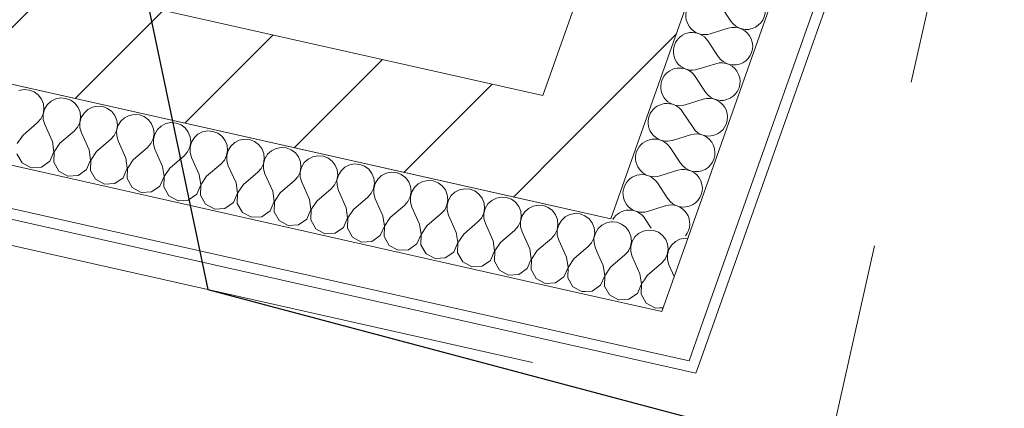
# Model space of a CAD drawing. Header units: millimetres. Extents: x -7213913 to -6930525, y 6129472 to 6355042.
# Tile 203 of 214: x -7184854 to -7182986, y 6172380 to 6173117. Entities that reach past the tile are written whole.
import ezdxf
from ezdxf.enums import TextEntityAlignment as Align

# ---------------------------------------------------------------- set-up
doc = ezdxf.new("R2010")
doc.units = ezdxf.units.MM
doc.header["$MEASUREMENT"] = 0
doc.linetypes.add('Штрихпунктирная', pattern=[670.277762, 352.777767, -176.388884, 0, -141.111112])
for name, color, linetype, lineweight in [('0_Ном._пера__120', 7, 'Continuous', 0), ('АР-Стены_внешние_.АР_Ном._пера__1', 7, 'Continuous', 0), ('АР-Чертеж-Оси_Осевые размеры.АР_Ном._пера__120', 7, 'Continuous', 0), ('АР-Чертеж-Размеры.АР_Ном._пера__1', 7, 'Continuous', 0)]:
    doc.layers.add(name, color=color, linetype=linetype, lineweight=lineweight)
doc.layers.add('АР-Стены_внешние_.АР', color=7, linetype='Continuous')
doc.layers.add('АР-Чертеж-Оси_Осевые размеры.АР', color=7, linetype='Continuous')
doc.styles.add('РЎР“Р•РќР•Р\xa0Р\x98Р\xa0_РЎРўР\x98Р›Р¬_5', font='GOTHIC.TTF')
doc.dimstyles.new('СГЕНЕРИР_СТИЛЬ__7', dxfattribs={"dimtxt": 0.18, "dimasz": 91.2, "dimexe": 0.18, "dimexo": 0.0625, "dimgap": 0, "dimtad": 0, "dimtih": 1, "dimtoh": 1, "dimdec": 4, "dimzin": 0, "dimdsep": 46, "dimcen": 0.09, "dimadec": 0, "dimazin": 0, "dimtfac": 1, "dimtdec": 4, "dimtmove": 0, "dimatfit": 3, "dimldrblk": 'ARROWHEAD_11', "dimfxl": 1, "dimtolj": 1, "dimtzin": 0, "dimarcsym": 0})
pattern_1 = [(45, (-6566190.34, 6562677.8), (-127.279217, 127.279217), [])]

# ---------------------------------------------------------------- blocks, each defined once
blk = doc.blocks.new('Стена_381_10', base_point=(-7183451.7, 6173829.4))
at = {"layer": 'АР-Стены_внешние_.АР', "linetype": 'Continuous', "lineweight": 0, "true_color": 0x000000}
h = blk.add_hatch(dxfattribs=at)
h.set_pattern_fill('БЛОКИ_БЕТОННЫЕ_ЭФФЕКТИВН_28', color=18, style=0, pattern_type=2)
h.set_pattern_definition(pattern_1)
h.paths.add_polyline_path([(-7183665.1, 6172929), (-7183357.5, 6173796), (-7183545.9, 6173862.9), (-7183861.6, 6172973.2)])
h = blk.add_hatch(dxfattribs=at)
h.set_pattern_fill('БЛОКИ_БЕТОННЫЕ_ЭФФЕКТИВН_28', color=18, style=0, pattern_type=2)
h.set_pattern_definition(pattern_1)
h.paths.add_polyline_path([(-7183861.6, 6172973.2), (-7183929, 6172783.3), (-7183732.4, 6172739.2)])
h = blk.add_hatch(dxfattribs=at)
h.set_pattern_fill('БЛОКИ_БЕТОННЫЕ_ЭФФЕКТИВН_28', color=18, style=0, pattern_type=2)
h.set_pattern_definition(pattern_1)
h.paths.add_polyline_path([(-7183861.6, 6172973.2), (-7183732.4, 6172739.2), (-7183665.1, 6172929)])
at = {"layer": 'АР-Стены_внешние_.АР_Ном._пера__1', "color": 7, "linetype": 'Continuous', "lineweight": 15, "flags": 128}
for points in [[(-7183545.9, 6173862.9), (-7183861.6, 6172973.2)], [(-7183357.5, 6173796), (-7183545.9, 6173862.9)], [(-7183732.4, 6172739.2), (-7183357.5, 6173796)], [(-7183732.4, 6172739.2), (-7183929, 6172783.3)]]:
    blk.add_lwpolyline(points, dxfattribs=at)
blk = doc.blocks.new('Стена_383_10', base_point=(-7185998.3, 6173350.6))
at = {"layer": 'АР-Стены_внешние_.АР', "linetype": 'Continuous', "lineweight": 0, "true_color": 0x000000}
h = blk.add_hatch(dxfattribs=at)
h.set_pattern_fill('БЛОКИ_БЕТОННЫЕ_ЭФФЕКТИВН_28', color=18, style=0, pattern_type=2)
h.set_pattern_definition(pattern_1)
h.paths.add_polyline_path([(-7185976.4, 6173448.1), (-7186020.2, 6173253), (-7183929, 6172783.3), (-7183861.6, 6172973.2)])
at = {"layer": 'АР-Стены_внешние_.АР_Ном._пера__1', "color": 7, "linetype": 'Continuous', "lineweight": 15, "flags": 128}
for points in [[(-7185906.8, 6173227.5), (-7183929, 6172783.3)], [(-7183861.6, 6172973.2), (-7184674.6, 6173155.7)]]:
    blk.add_lwpolyline(points, dxfattribs=at)
blk = doc.blocks.new('*X795', base_point=(-6566190.3, 6562677.8))
at = {"layer": 'АР-Стены_внешние_.АР_Ном._пера__1', "color": 7, "linetype": 'Continuous', "lineweight": 0}
for p, q in [((-7183721, 6172732.9), (-7183729.4, 6172733.6)), ((-7183711.8, 6172729.5), (-7183721, 6172732.9)), ((-7183703.9, 6172723.6), (-7183711.8, 6172729.5)), ((-7183697.9, 6172715.8), (-7183703.9, 6172723.6)), ((-7183661.2, 6172718.1), (-7183670.8, 6172716.2)), ((-7183651.3, 6172717.3), (-7183661.2, 6172718.1)), ((-7183642.1, 6172713.8), (-7183651.3, 6172717.3)), ((-7183694.2, 6172706.7), (-7183697.9, 6172715.8)), ((-7183693.2, 6172696.9), (-7183694.2, 6172706.7)), ((-7183686.8, 6172705), (-7183692, 6172696.6)), ((-7183679.6, 6172711.7), (-7183686.8, 6172705)), ((-7183670.8, 6172716.2), (-7183679.6, 6172711.7)), ((-7183634.2, 6172708), (-7183642.1, 6172713.8)), ((-7183628.2, 6172700.2), (-7183634.2, 6172708)), ((-7183624.5, 6172691), (-7183628.2, 6172700.2)), ((-7183601.1, 6172700.6), (-7183609.9, 6172696.1)), ((-7183591.5, 6172702.5), (-7183601.1, 6172700.6)), ((-7183586.4, 6172702), (-7183591.5, 6172702.5)), ((-7183699, 6172678.6), (-7183694.9, 6172687.2)), ((-7183694.9, 6172687.2), (-7183693.2, 6172696.9)), ((-7183692, 6172696.6), (-7183694.6, 6172687.1)), ((-7183694.6, 6172687.1), (-7183694.5, 6172677.3)), ((-7183625.2, 6172671.5), (-7183623.5, 6172681.2)), ((-7183622.3, 6172681), (-7183624.9, 6172671.5)), ((-7183623.5, 6172681.2), (-7183624.5, 6172691)), ((-7183617.1, 6172689.4), (-7183622.3, 6172681)), ((-7183609.9, 6172696.1), (-7183617.1, 6172689.4)), ((-7183694.5, 6172677.3), (-7183691.7, 6172667.8)), ((-7183686.1, 6172655.2), (-7183691.7, 6172667.8)), ((-7183636, 6172655.3), (-7183629.4, 6172662.6)), ((-7183629.4, 6172662.6), (-7183625.2, 6172671.5)), ((-7183624.9, 6172671.5), (-7183624.8, 6172661.6)), ((-7183624.8, 6172661.6), (-7183622.1, 6172652.1)), ((-7183663.2, 6172632.1), (-7183636, 6172655.3)), ((-7183612, 6172629.9), (-7183622.1, 6172652.1)), ((-7183663.2, 6172632.1), (-7183668.7, 6172623.8)), ((-7183639.3, 6172570.6), (-7183633, 6172570.9))]:
    blk.add_line(p, q, dxfattribs=at)
blk = doc.blocks.new('*X797', base_point=(-6566190.3, 6562677.8))
at = {"layer": 'АР-Стены_внешние_.АР_Ном._пера__1', "color": 7, "linetype": 'Continuous', "lineweight": 0}
for p, q in [((-7184845.9, 6172984.2), (-7184855.6, 6172982.3)), ((-7184836.1, 6172983.4), (-7184845.9, 6172984.2)), ((-7184826.9, 6172979.9), (-7184836.1, 6172983.4)), ((-7184819, 6172974.1), (-7184826.9, 6172979.9)), ((-7184812.9, 6172966.3), (-7184819, 6172974.1)), ((-7184809.3, 6172957.1), (-7184812.9, 6172966.3)), ((-7184794.7, 6172962.2), (-7184801.9, 6172955.5)), ((-7184785.9, 6172966.6), (-7184794.7, 6172962.2)), ((-7184776.2, 6172968.5), (-7184785.9, 6172966.6)), ((-7184766.4, 6172967.7), (-7184776.2, 6172968.5)), ((-7184757.2, 6172964.3), (-7184766.4, 6172967.7)), ((-7184749.3, 6172958.4), (-7184757.2, 6172964.3)), ((-7184809.9, 6172937.6), (-7184808.2, 6172947.3)), ((-7184807, 6172947.1), (-7184809.7, 6172937.6)), ((-7184808.2, 6172947.3), (-7184809.3, 6172957.1)), ((-7184801.9, 6172955.5), (-7184807, 6172947.1)), ((-7184743.2, 6172950.6), (-7184749.3, 6172958.4)), ((-7184739.6, 6172941.5), (-7184743.2, 6172950.6)), ((-7184738.6, 6172931.7), (-7184739.6, 6172941.5)), ((-7184725, 6172946.5), (-7184732.2, 6172939.8)), ((-7184716.2, 6172951), (-7184725, 6172946.5)), ((-7184706.6, 6172952.9), (-7184716.2, 6172951)), ((-7184696.7, 6172952.1), (-7184706.6, 6172952.9)), ((-7184687.5, 6172948.6), (-7184696.7, 6172952.1)), ((-7184679.6, 6172942.8), (-7184687.5, 6172948.6)), ((-7184673.6, 6172935), (-7184679.6, 6172942.8)), ((-7184820.8, 6172921.4), (-7184814.2, 6172928.7)), ((-7184814.2, 6172928.7), (-7184809.9, 6172937.6)), ((-7184809.7, 6172937.6), (-7184809.6, 6172927.7)), ((-7184809.6, 6172927.7), (-7184806.8, 6172918.2)), ((-7184740.2, 6172922), (-7184738.6, 6172931.7)), ((-7184737.3, 6172931.4), (-7184740, 6172921.9)), ((-7184732.2, 6172939.8), (-7184737.3, 6172931.4)), ((-7184669.9, 6172925.8), (-7184673.6, 6172935)), ((-7184668.9, 6172916), (-7184669.9, 6172925.8)), ((-7184662.5, 6172924.2), (-7184667.7, 6172915.7)), ((-7184655.3, 6172930.9), (-7184662.5, 6172924.2)), ((-7184646.5, 6172935.3), (-7184655.3, 6172930.9)), ((-7184636.9, 6172937.2), (-7184646.5, 6172935.3)), ((-7184627, 6172936.4), (-7184636.9, 6172937.2)), ((-7184617.8, 6172933), (-7184627, 6172936.4)), ((-7184609.9, 6172927.1), (-7184617.8, 6172933)), ((-7184603.9, 6172919.3), (-7184609.9, 6172927.1)), ((-7184847.9, 6172898.2), (-7184820.8, 6172921.4)), ((-7184792.2, 6172885.7), (-7184806.8, 6172918.2)), ((-7184778.2, 6172882.5), (-7184751.1, 6172905.7)), ((-7184751.1, 6172905.7), (-7184744.5, 6172913.1)), ((-7184744.5, 6172913.1), (-7184740.2, 6172922)), ((-7184740, 6172921.9), (-7184739.9, 6172912)), ((-7184739.9, 6172912), (-7184737.1, 6172902.6)), ((-7184674.8, 6172897.4), (-7184670.6, 6172906.3)), ((-7184670.6, 6172906.3), (-7184668.9, 6172916)), ((-7184667.7, 6172915.7), (-7184670.3, 6172906.2)), ((-7184670.3, 6172906.2), (-7184670.2, 6172896.4)), ((-7184600.2, 6172910.2), (-7184603.9, 6172919.3)), ((-7184599.2, 6172900.4), (-7184600.2, 6172910.2)), ((-7184592.8, 6172908.5), (-7184598, 6172900.1)), ((-7184585.6, 6172915.2), (-7184592.8, 6172908.5)), ((-7184576.8, 6172919.7), (-7184585.6, 6172915.2)), ((-7184567.2, 6172921.6), (-7184576.8, 6172919.7)), ((-7184557.3, 6172920.8), (-7184567.2, 6172921.6)), ((-7184548.1, 6172917.3), (-7184557.3, 6172920.8)), ((-7184540.2, 6172911.5), (-7184548.1, 6172917.3)), ((-7184534.2, 6172903.7), (-7184540.2, 6172911.5)), ((-7184530.5, 6172894.5), (-7184534.2, 6172903.7)), ((-7184507.1, 6172904), (-7184515.9, 6172899.6)), ((-7184497.5, 6172905.9), (-7184507.1, 6172904)), ((-7184487.7, 6172905.1), (-7184497.5, 6172905.9)), ((-7184478.4, 6172901.7), (-7184487.7, 6172905.1)), ((-7184847.9, 6172898.2), (-7184858.8, 6172881.9)), ((-7184789.3, 6172866.4), (-7184792.2, 6172885.7)), ((-7184722.5, 6172870), (-7184737.1, 6172902.6)), ((-7184708.5, 6172866.9), (-7184681.4, 6172890.1)), ((-7184681.4, 6172890.1), (-7184674.8, 6172897.4)), ((-7184670.2, 6172896.4), (-7184667.4, 6172886.9)), ((-7184652.8, 6172854.4), (-7184667.4, 6172886.9)), ((-7184605.1, 6172881.8), (-7184600.9, 6172890.7)), ((-7184600.9, 6172890.7), (-7184599.2, 6172900.4)), ((-7184598, 6172900.1), (-7184600.6, 6172890.6)), ((-7184600.6, 6172890.6), (-7184600.5, 6172880.7)), ((-7184531.2, 6172875), (-7184529.5, 6172884.7)), ((-7184529.5, 6172884.7), (-7184530.5, 6172894.5)), ((-7184523.1, 6172892.9), (-7184528.3, 6172884.4)), ((-7184515.9, 6172899.6), (-7184523.1, 6172892.9)), ((-7184470.5, 6172895.8), (-7184478.4, 6172901.7)), ((-7184464.5, 6172888), (-7184470.5, 6172895.8)), ((-7184460.8, 6172878.9), (-7184464.5, 6172888)), ((-7184437.5, 6172888.4), (-7184446.2, 6172883.9)), ((-7184427.8, 6172890.3), (-7184437.5, 6172888.4)), ((-7184418, 6172889.5), (-7184427.8, 6172890.3)), ((-7184408.7, 6172886), (-7184418, 6172889.5)), ((-7184400.8, 6172880.2), (-7184408.7, 6172886)), ((-7184797.1, 6172848.4), (-7184789.3, 6172866.4)), ((-7184789.1, 6172866.3), (-7184789.7, 6172846.8)), ((-7184778.2, 6172882.5), (-7184789.1, 6172866.3)), ((-7184719.6, 6172850.7), (-7184722.5, 6172870)), ((-7184708.5, 6172866.9), (-7184719.4, 6172850.6)), ((-7184638.9, 6172851.2), (-7184611.7, 6172874.4)), ((-7184611.7, 6172874.4), (-7184605.1, 6172881.8)), ((-7184600.5, 6172880.7), (-7184597.7, 6172871.3)), ((-7184583.1, 6172838.7), (-7184597.7, 6172871.3)), ((-7184542, 6172858.8), (-7184535.5, 6172866.1)), ((-7184535.5, 6172866.1), (-7184531.2, 6172875)), ((-7184528.3, 6172884.4), (-7184530.9, 6172874.9)), ((-7184530.9, 6172874.9), (-7184530.8, 6172865.1)), ((-7184461.5, 6172859.4), (-7184459.8, 6172869.1)), ((-7184458.6, 6172868.8), (-7184461.2, 6172859.3)), ((-7184459.8, 6172869.1), (-7184460.8, 6172878.9)), ((-7184453.5, 6172877.2), (-7184458.6, 6172868.8)), ((-7184446.2, 6172883.9), (-7184453.5, 6172877.2)), ((-7184394.8, 6172872.4), (-7184400.8, 6172880.2)), ((-7184391.1, 6172863.2), (-7184394.8, 6172872.4)), ((-7184376.5, 6172868.3), (-7184383.8, 6172861.6)), ((-7184367.8, 6172872.7), (-7184376.5, 6172868.3)), ((-7184358.1, 6172874.6), (-7184367.8, 6172872.7)), ((-7184348.3, 6172873.8), (-7184358.1, 6172874.6)), ((-7184339, 6172870.4), (-7184348.3, 6172873.8)), ((-7184331.1, 6172864.5), (-7184339, 6172870.4)), ((-7184859.4, 6172862.4), (-7184849.7, 6172845.5)), ((-7184813.1, 6172837.3), (-7184797.1, 6172848.4)), ((-7184727.4, 6172832.8), (-7184719.6, 6172850.7)), ((-7184719.4, 6172850.6), (-7184720, 6172831.1)), ((-7184650, 6172835.1), (-7184652.8, 6172854.4)), ((-7184638.9, 6172851.2), (-7184649.7, 6172835)), ((-7184569.2, 6172835.6), (-7184542, 6172858.8)), ((-7184530.8, 6172865.1), (-7184528.1, 6172855.6)), ((-7184513.4, 6172823.1), (-7184528.1, 6172855.6)), ((-7184472.3, 6172843.1), (-7184465.8, 6172850.5)), ((-7184465.8, 6172850.5), (-7184461.5, 6172859.4)), ((-7184461.2, 6172859.3), (-7184461.1, 6172849.4)), ((-7184461.1, 6172849.4), (-7184458.4, 6172840)), ((-7184391.8, 6172843.7), (-7184390.1, 6172853.4)), ((-7184388.9, 6172853.1), (-7184391.5, 6172843.6)), ((-7184390.1, 6172853.4), (-7184391.1, 6172863.2)), ((-7184383.8, 6172861.6), (-7184388.9, 6172853.1)), ((-7184325.1, 6172856.7), (-7184331.1, 6172864.5)), ((-7184321.4, 6172847.6), (-7184325.1, 6172856.7)), ((-7184320.4, 6172837.8), (-7184321.4, 6172847.6)), ((-7184306.8, 6172852.6), (-7184314.1, 6172845.9)), ((-7184298.1, 6172857.1), (-7184306.8, 6172852.6)), ((-7184288.4, 6172859), (-7184298.1, 6172857.1)), ((-7184278.6, 6172858.2), (-7184288.4, 6172859)), ((-7184269.4, 6172854.7), (-7184278.6, 6172858.2)), ((-7184261.4, 6172848.8), (-7184269.4, 6172854.7)), ((-7184255.4, 6172841.1), (-7184261.4, 6172848.8)), ((-7184849.7, 6172845.5), (-7184832.6, 6172836.2)), ((-7184832.6, 6172836.2), (-7184813.1, 6172837.3)), ((-7184789.7, 6172846.8), (-7184780, 6172829.8)), ((-7184780, 6172829.8), (-7184762.9, 6172820.5)), ((-7184743.4, 6172821.6), (-7184727.4, 6172832.8)), ((-7184720, 6172831.1), (-7184710.3, 6172814.2)), ((-7184657.7, 6172817.1), (-7184650, 6172835.1)), ((-7184649.7, 6172835), (-7184650.3, 6172815.5)), ((-7184580.3, 6172819.4), (-7184583.1, 6172838.7)), ((-7184569.2, 6172835.6), (-7184580, 6172819.3)), ((-7184499.5, 6172819.9), (-7184472.3, 6172843.1)), ((-7184443.7, 6172807.4), (-7184458.4, 6172840)), ((-7184402.6, 6172827.5), (-7184396.1, 6172834.8)), ((-7184396.1, 6172834.8), (-7184391.8, 6172843.7)), ((-7184391.5, 6172843.6), (-7184391.4, 6172833.8)), ((-7184391.4, 6172833.8), (-7184388.7, 6172824.3)), ((-7184322.1, 6172828), (-7184320.4, 6172837.8)), ((-7184319.2, 6172837.5), (-7184321.8, 6172828)), ((-7184314.1, 6172845.9), (-7184319.2, 6172837.5)), ((-7184251.7, 6172831.9), (-7184255.4, 6172841.1)), ((-7184250.7, 6172822.1), (-7184251.7, 6172831.9)), ((-7184244.4, 6172830.3), (-7184249.5, 6172821.8)), ((-7184237.2, 6172837), (-7184244.4, 6172830.3)), ((-7184228.4, 6172841.4), (-7184237.2, 6172837)), ((-7184218.7, 6172843.3), (-7184228.4, 6172841.4)), ((-7184208.9, 6172842.5), (-7184218.7, 6172843.3)), ((-7184199.7, 6172839), (-7184208.9, 6172842.5)), ((-7184191.7, 6172833.2), (-7184199.7, 6172839)), ((-7184185.7, 6172825.4), (-7184191.7, 6172833.2)), ((-7184762.9, 6172820.5), (-7184743.4, 6172821.6)), ((-7184710.3, 6172814.2), (-7184693.2, 6172804.9)), ((-7184673.7, 6172806), (-7184657.7, 6172817.1)), ((-7184650.3, 6172815.5), (-7184640.6, 6172798.5)), ((-7184588, 6172801.5), (-7184580.3, 6172819.4)), ((-7184580, 6172819.3), (-7184580.6, 6172799.8)), ((-7184510.6, 6172803.7), (-7184513.4, 6172823.1)), ((-7184499.5, 6172819.9), (-7184510.3, 6172803.7)), ((-7184429.8, 6172804.3), (-7184402.6, 6172827.5)), ((-7184374, 6172791.8), (-7184388.7, 6172824.3)), ((-7184360.1, 6172788.6), (-7184332.9, 6172811.8)), ((-7184332.9, 6172811.8), (-7184326.4, 6172819.2)), ((-7184326.4, 6172819.2), (-7184322.1, 6172828)), ((-7184321.8, 6172828), (-7184321.7, 6172818.1)), ((-7184321.7, 6172818.1), (-7184319, 6172808.7)), ((-7184256.7, 6172803.5), (-7184252.4, 6172812.4)), ((-7184252.4, 6172812.4), (-7184250.7, 6172822.1)), ((-7184249.5, 6172821.8), (-7184252.1, 6172812.3)), ((-7184252.1, 6172812.3), (-7184252, 6172802.5)), ((-7184182, 6172816.3), (-7184185.7, 6172825.4)), ((-7184181, 6172806.5), (-7184182, 6172816.3)), ((-7184174.7, 6172814.6), (-7184179.8, 6172806.2)), ((-7184167.5, 6172821.3), (-7184174.7, 6172814.6)), ((-7184158.7, 6172825.8), (-7184167.5, 6172821.3)), ((-7184149, 6172827.7), (-7184158.7, 6172825.8)), ((-7184139.2, 6172826.9), (-7184149, 6172827.7)), ((-7184130, 6172823.4), (-7184139.2, 6172826.9)), ((-7184122, 6172817.5), (-7184130, 6172823.4)), ((-7184116, 6172809.7), (-7184122, 6172817.5)), ((-7184089, 6172810.1), (-7184097.8, 6172805.6)), ((-7184079.3, 6172812), (-7184089, 6172810.1)), ((-7184069.5, 6172811.2), (-7184079.3, 6172812)), ((-7184060.3, 6172807.7), (-7184069.5, 6172811.2)), ((-7184693.2, 6172804.9), (-7184673.7, 6172806)), ((-7184640.6, 6172798.5), (-7184623.5, 6172789.2)), ((-7184604, 6172790.3), (-7184588, 6172801.5)), ((-7184580.6, 6172799.8), (-7184571, 6172782.9)), ((-7184518.3, 6172785.8), (-7184510.6, 6172803.7)), ((-7184510.3, 6172803.7), (-7184511, 6172784.2)), ((-7184440.9, 6172788.1), (-7184443.7, 6172807.4)), ((-7184429.8, 6172804.3), (-7184440.6, 6172788)), ((-7184371.2, 6172772.4), (-7184374, 6172791.8)), ((-7184304.3, 6172776.1), (-7184319, 6172808.7)), ((-7184290.4, 6172773), (-7184263.2, 6172796.2)), ((-7184263.2, 6172796.2), (-7184256.7, 6172803.5)), ((-7184252, 6172802.5), (-7184249.3, 6172793)), ((-7184234.6, 6172760.4), (-7184249.3, 6172793)), ((-7184187, 6172787.9), (-7184182.7, 6172796.7)), ((-7184182.7, 6172796.7), (-7184181, 6172806.5)), ((-7184179.8, 6172806.2), (-7184182.4, 6172796.7)), ((-7184182.4, 6172796.7), (-7184182.4, 6172786.8)), ((-7184112.4, 6172800.6), (-7184116, 6172809.7)), ((-7184111.3, 6172790.8), (-7184112.4, 6172800.6)), ((-7184105, 6172798.9), (-7184110.1, 6172790.5)), ((-7184097.8, 6172805.6), (-7184105, 6172798.9)), ((-7184052.3, 6172801.9), (-7184060.3, 6172807.7)), ((-7184046.3, 6172794.1), (-7184052.3, 6172801.9)), ((-7184042.7, 6172784.9), (-7184046.3, 6172794.1)), ((-7184019.3, 6172794.5), (-7184028.1, 6172790)), ((-7184009.6, 6172796.4), (-7184019.3, 6172794.5)), ((-7183999.8, 6172795.6), (-7184009.6, 6172796.4)), ((-7183990.6, 6172792.1), (-7183999.8, 6172795.6)), ((-7183982.7, 6172786.2), (-7183990.6, 6172792.1)), ((-7184623.5, 6172789.2), (-7184604, 6172790.3)), ((-7184571, 6172782.9), (-7184553.8, 6172773.6)), ((-7184553.8, 6172773.6), (-7184534.3, 6172774.7)), ((-7184534.3, 6172774.7), (-7184518.3, 6172785.8)), ((-7184511, 6172784.2), (-7184501.3, 6172767.2)), ((-7184448.6, 6172770.2), (-7184440.9, 6172788.1)), ((-7184440.6, 6172788), (-7184441.3, 6172768.5)), ((-7184360.1, 6172788.6), (-7184370.9, 6172772.4)), ((-7184301.5, 6172756.8), (-7184304.3, 6172776.1)), ((-7184290.4, 6172773), (-7184301.2, 6172756.7)), ((-7184220.7, 6172757.3), (-7184193.5, 6172780.5)), ((-7184193.5, 6172780.5), (-7184187, 6172787.9)), ((-7184182.4, 6172786.8), (-7184179.6, 6172777.4)), ((-7184164.9, 6172744.8), (-7184179.6, 6172777.4)), ((-7184117.3, 6172772.2), (-7184113, 6172781.1)), ((-7184113, 6172781.1), (-7184111.3, 6172790.8)), ((-7184110.1, 6172790.5), (-7184112.7, 6172781)), ((-7184112.7, 6172781), (-7184112.7, 6172771.2)), ((-7184043.3, 6172765.4), (-7184041.6, 6172775.1)), ((-7184040.4, 6172774.9), (-7184043, 6172765.4)), ((-7184041.6, 6172775.1), (-7184042.7, 6172784.9)), ((-7184035.3, 6172783.3), (-7184040.4, 6172774.9)), ((-7184028.1, 6172790), (-7184035.3, 6172783.3)), ((-7183976.6, 6172778.4), (-7183982.7, 6172786.2)), ((-7183973, 6172769.3), (-7183976.6, 6172778.4)), ((-7183958.4, 6172774.3), (-7183965.6, 6172767.6)), ((-7183949.6, 6172778.8), (-7183958.4, 6172774.3)), ((-7183939.9, 6172780.7), (-7183949.6, 6172778.8)), ((-7183930.1, 6172779.9), (-7183939.9, 6172780.7)), ((-7183920.9, 6172776.4), (-7183930.1, 6172779.9)), ((-7183913, 6172770.6), (-7183920.9, 6172776.4)), ((-7184501.3, 6172767.2), (-7184484.1, 6172757.9)), ((-7184484.1, 6172757.9), (-7184464.6, 6172759)), ((-7184464.6, 6172759), (-7184448.6, 6172770.2)), ((-7184441.3, 6172768.5), (-7184431.6, 6172751.6)), ((-7184394.9, 6172743.4), (-7184378.9, 6172754.5)), ((-7184378.9, 6172754.5), (-7184371.2, 6172772.4)), ((-7184370.9, 6172772.4), (-7184371.6, 6172752.9)), ((-7184309.2, 6172738.9), (-7184301.5, 6172756.8)), ((-7184301.2, 6172756.7), (-7184301.9, 6172737.2)), ((-7184231.8, 6172741.1), (-7184234.6, 6172760.4)), ((-7184220.7, 6172757.3), (-7184231.5, 6172741.1)), ((-7184151, 6172741.7), (-7184123.8, 6172764.8)), ((-7184123.8, 6172764.8), (-7184117.3, 6172772.2)), ((-7184112.7, 6172771.2), (-7184109.9, 6172761.7)), ((-7184095.3, 6172729.1), (-7184109.9, 6172761.7)), ((-7184054.1, 6172749.2), (-7184047.6, 6172756.6)), ((-7184047.6, 6172756.6), (-7184043.3, 6172765.4)), ((-7184043, 6172765.4), (-7184043, 6172755.5)), ((-7184043, 6172755.5), (-7184040.2, 6172746.1)), ((-7183973.6, 6172749.8), (-7183971.9, 6172759.5)), ((-7183970.7, 6172759.2), (-7183973.3, 6172749.7)), ((-7183971.9, 6172759.5), (-7183973, 6172769.3)), ((-7183965.6, 6172767.6), (-7183970.7, 6172759.2)), ((-7183906.9, 6172762.8), (-7183913, 6172770.6)), ((-7183903.3, 6172753.6), (-7183906.9, 6172762.8)), ((-7183888.7, 6172758.7), (-7183895.9, 6172752)), ((-7183879.9, 6172763.2), (-7183888.7, 6172758.7)), ((-7183870.2, 6172765.1), (-7183879.9, 6172763.2)), ((-7183860.4, 6172764.3), (-7183870.2, 6172765.1)), ((-7183851.2, 6172760.8), (-7183860.4, 6172764.3)), ((-7183843.3, 6172754.9), (-7183851.2, 6172760.8)), ((-7183837.2, 6172747.1), (-7183843.3, 6172754.9)), ((-7184431.6, 6172751.6), (-7184414.4, 6172742.3)), ((-7184414.4, 6172742.3), (-7184394.9, 6172743.4)), ((-7184371.6, 6172752.9), (-7184361.9, 6172735.9)), ((-7184361.9, 6172735.9), (-7184344.7, 6172726.6)), ((-7184325.2, 6172727.7), (-7184309.2, 6172738.9)), ((-7184301.9, 6172737.2), (-7184292.2, 6172720.3)), ((-7184239.5, 6172723.2), (-7184231.8, 6172741.1)), ((-7184231.5, 6172741.1), (-7184232.2, 6172721.6)), ((-7184162.1, 6172725.5), (-7184164.9, 6172744.8)), ((-7184151, 6172741.7), (-7184161.8, 6172725.4)), ((-7184081.3, 6172726), (-7184054.1, 6172749.2)), ((-7184025.6, 6172713.5), (-7184040.2, 6172746.1)), ((-7183984.5, 6172733.5), (-7183977.9, 6172740.9)), ((-7183977.9, 6172740.9), (-7183973.6, 6172749.8)), ((-7183973.3, 6172749.7), (-7183973.3, 6172739.9)), ((-7183973.3, 6172739.9), (-7183970.5, 6172730.4)), ((-7183903.9, 6172734.1), (-7183902.2, 6172743.8)), ((-7183901, 6172743.6), (-7183903.7, 6172734.1)), ((-7183902.2, 6172743.8), (-7183903.3, 6172753.6)), ((-7183895.9, 6172752), (-7183901, 6172743.6)), ((-7183833.6, 6172738), (-7183837.2, 6172747.1)), ((-7183832.6, 6172728.2), (-7183833.6, 6172738)), ((-7183826.2, 6172736.3), (-7183831.3, 6172727.9)), ((-7183819, 6172743), (-7183826.2, 6172736.3)), ((-7183810.2, 6172747.5), (-7183819, 6172743)), ((-7183800.5, 6172749.4), (-7183810.2, 6172747.5)), ((-7183790.7, 6172748.6), (-7183800.5, 6172749.4)), ((-7183781.5, 6172745.1), (-7183790.7, 6172748.6)), ((-7183773.6, 6172739.3), (-7183781.5, 6172745.1)), ((-7183767.6, 6172731.5), (-7183773.6, 6172739.3)), ((-7184344.7, 6172726.6), (-7184325.2, 6172727.7)), ((-7184292.2, 6172720.3), (-7184275, 6172711)), ((-7184255.5, 6172712), (-7184239.5, 6172723.2)), ((-7184232.2, 6172721.6), (-7184222.5, 6172704.6)), ((-7184169.8, 6172707.6), (-7184162.1, 6172725.5)), ((-7184161.8, 6172725.4), (-7184162.5, 6172705.9)), ((-7184092.4, 6172709.8), (-7184095.3, 6172729.1)), ((-7184081.3, 6172726), (-7184092.1, 6172709.8)), ((-7184011.6, 6172710.4), (-7183984.5, 6172733.5)), ((-7183955.9, 6172697.8), (-7183970.5, 6172730.4)), ((-7183941.9, 6172694.7), (-7183914.8, 6172717.9)), ((-7183914.8, 6172717.9), (-7183908.2, 6172725.3)), ((-7183908.2, 6172725.3), (-7183903.9, 6172734.1)), ((-7183903.7, 6172734.1), (-7183903.6, 6172724.2)), ((-7183903.6, 6172724.2), (-7183900.8, 6172714.8)), ((-7183838.5, 6172709.6), (-7183834.2, 6172718.5)), ((-7183834.2, 6172718.5), (-7183832.6, 6172728.2)), ((-7183831.3, 6172727.9), (-7183834, 6172718.4)), ((-7183834, 6172718.4), (-7183833.9, 6172708.6)), ((-7183763.9, 6172722.3), (-7183767.6, 6172731.5)), ((-7183762.9, 6172712.5), (-7183763.9, 6172722.3)), ((-7183756.5, 6172720.7), (-7183761.6, 6172712.3)), ((-7183749.3, 6172727.4), (-7183756.5, 6172720.7)), ((-7183740.5, 6172731.9), (-7183749.3, 6172727.4)), ((-7183734.6, 6172733), (-7183740.5, 6172731.9)), ((-7184275, 6172711), (-7184255.5, 6172712)), ((-7184222.5, 6172704.6), (-7184205.3, 6172695.3)), ((-7184185.9, 6172696.4), (-7184169.8, 6172707.6)), ((-7184162.5, 6172705.9), (-7184152.8, 6172689)), ((-7184100.2, 6172691.9), (-7184092.4, 6172709.8)), ((-7184092.1, 6172709.8), (-7184092.8, 6172690.3)), ((-7184022.7, 6172694.2), (-7184025.6, 6172713.5)), ((-7184011.6, 6172710.4), (-7184022.4, 6172694.1)), ((-7183953, 6172678.5), (-7183955.9, 6172697.8)), ((-7183886.2, 6172682.2), (-7183900.8, 6172714.8)), ((-7183872.2, 6172679.1), (-7183845.1, 6172702.2)), ((-7183845.1, 6172702.2), (-7183838.5, 6172709.6)), ((-7183833.9, 6172708.6), (-7183831.1, 6172699.1)), ((-7183816.5, 6172666.5), (-7183831.1, 6172699.1)), ((-7183768.8, 6172694), (-7183764.6, 6172702.8)), ((-7183764.6, 6172702.8), (-7183762.9, 6172712.5)), ((-7183761.6, 6172712.3), (-7183764.3, 6172702.8)), ((-7183764.3, 6172702.8), (-7183764.2, 6172692.9)), ((-7184205.3, 6172695.3), (-7184185.9, 6172696.4)), ((-7184152.8, 6172689), (-7184135.7, 6172679.7)), ((-7184135.7, 6172679.7), (-7184116.2, 6172680.7)), ((-7184116.2, 6172680.7), (-7184100.2, 6172691.9)), ((-7184092.8, 6172690.3), (-7184083.1, 6172673.3)), ((-7184030.5, 6172676.3), (-7184022.7, 6172694.2)), ((-7184022.4, 6172694.1), (-7184023.1, 6172674.6)), ((-7183941.9, 6172694.7), (-7183952.7, 6172678.5)), ((-7183883.3, 6172662.9), (-7183886.2, 6172682.2)), ((-7183802.5, 6172663.4), (-7183775.4, 6172686.6)), ((-7183775.4, 6172686.6), (-7183768.8, 6172694)), ((-7183764.2, 6172692.9), (-7183761.4, 6172683.5)), ((-7183756.3, 6172672), (-7183761.4, 6172683.5)), ((-7184083.1, 6172673.3), (-7184066, 6172664)), ((-7184066, 6172664), (-7184046.5, 6172665.1)), ((-7184046.5, 6172665.1), (-7184030.5, 6172676.3)), ((-7184023.1, 6172674.6), (-7184013.4, 6172657.7)), ((-7183976.8, 6172649.4), (-7183960.8, 6172660.6)), ((-7183960.8, 6172660.6), (-7183953, 6172678.5)), ((-7183952.7, 6172678.5), (-7183953.4, 6172659)), ((-7183891.1, 6172645), (-7183883.3, 6172662.9)), ((-7183883.1, 6172662.8), (-7183883.7, 6172643.3)), ((-7183872.2, 6172679.1), (-7183883.1, 6172662.8)), ((-7183813.6, 6172647.2), (-7183816.5, 6172666.5)), ((-7183802.5, 6172663.4), (-7183813.4, 6172647.2)), ((-7184013.4, 6172657.7), (-7183996.3, 6172648.3)), ((-7183996.3, 6172648.3), (-7183976.8, 6172649.4)), ((-7183953.4, 6172659), (-7183943.7, 6172642)), ((-7183943.7, 6172642), (-7183926.6, 6172632.7)), ((-7183907.1, 6172633.8), (-7183891.1, 6172645)), ((-7183883.7, 6172643.3), (-7183874, 6172626.4)), ((-7183821.4, 6172629.3), (-7183813.6, 6172647.2)), ((-7183813.4, 6172647.2), (-7183814, 6172627.7)), ((-7183926.6, 6172632.7), (-7183907.1, 6172633.8)), ((-7183874, 6172626.4), (-7183856.9, 6172617)), ((-7183837.4, 6172618.1), (-7183821.4, 6172629.3)), ((-7183814, 6172627.7), (-7183804.3, 6172610.7)), ((-7183856.9, 6172617), (-7183837.4, 6172618.1)), ((-7183804.3, 6172610.7), (-7183787.2, 6172601.4)), ((-7183787.2, 6172601.4), (-7183781.2, 6172601.7))]:
    blk.add_line(p, q, dxfattribs=at)
blk = doc.blocks.new('*X798', base_point=(-6566190.3, 6562677.8))
at = {"layer": 'АР-Стены_внешние_.АР_Ном._пера__1', "color": 7, "linetype": 'Continuous', "lineweight": 0}
for p, q in [((-7183730.9, 6172733.8), (-7183734.6, 6172733)), ((-7183729.4, 6172733.6), (-7183730.9, 6172733.8)), ((-7183746.8, 6172650.9), (-7183756.3, 6172672)), ((-7183732.9, 6172647.8), (-7183705.7, 6172670.9)), ((-7183705.7, 6172670.9), (-7183699.1, 6172678.3)), ((-7183699.1, 6172678.3), (-7183699, 6172678.6)), ((-7183744, 6172631.6), (-7183746.8, 6172650.9)), ((-7183732.9, 6172647.8), (-7183743.7, 6172631.5)), ((-7183677.1, 6172635.2), (-7183686.1, 6172655.2)), ((-7183751.7, 6172613.7), (-7183744, 6172631.6)), ((-7183743.7, 6172631.5), (-7183744.3, 6172612)), ((-7183674.3, 6172615.9), (-7183677.1, 6172635.2)), ((-7183668.7, 6172623.8), (-7183674, 6172615.9)), ((-7183767.7, 6172602.5), (-7183751.7, 6172613.7)), ((-7183744.3, 6172612), (-7183734.6, 6172595.1)), ((-7183682, 6172598), (-7183674.3, 6172615.9)), ((-7183674, 6172615.9), (-7183674.6, 6172596.3)), ((-7183781.2, 6172601.7), (-7183767.7, 6172602.5)), ((-7183734.6, 6172595.1), (-7183717.5, 6172585.7)), ((-7183717.5, 6172585.7), (-7183698, 6172586.8)), ((-7183698, 6172586.8), (-7183682, 6172598)), ((-7183674.6, 6172596.3), (-7183665, 6172579.4)), ((-7183665, 6172579.4), (-7183647.8, 6172570.1)), ((-7183647.8, 6172570.1), (-7183639.3, 6172570.6))]:
    blk.add_line(p, q, dxfattribs=at)
blk = doc.blocks.new('Стена_387_10', base_point=(-7185906.8, 6173227.5))
at = {"layer": 'АР-Стены_внешние_.АР_Ном._пера__1', "color": 7, "linetype": 'Continuous', "lineweight": 0}
for p, q in [((-7185769.5, 6173042.9), (-7183783, 6172596.8)), ((-7185775.2, 6172962.2), (-7183662.5, 6172487.7)), ((-7183635.5, 6172563.7), (-7183585, 6172706.1)), ((-7183783, 6172596.8), (-7183635.5, 6172563.7)), ((-7183583.9, 6172470.1), (-7183556.9, 6172546)), ((-7183662.5, 6172487.7), (-7183583.9, 6172470.1))]:
    blk.add_line(p, q, dxfattribs=at)
at = {"layer": 'АР-Стены_внешние_.АР_Ном._пера__1', "color": 7, "linetype": 'Continuous', "lineweight": 0, "flags": 128}
for points in [[(-7183732.4, 6172739.2), (-7185906.8, 6173227.5)], [(-7185776.7, 6172942.1), (-7183570.9, 6172446.7)], [(-7183570.9, 6172446.7), (-7183564.2, 6172465.7)]]:
    blk.add_lwpolyline(points, dxfattribs=at)
at = {"layer": 'АР-Стены_внешние_.АР', "color": 7, "lineweight": 0}
for name in ['*X797', '*X798', '*X795']:
    blk.add_blockref(name, (-6566190.3, 6562677.8), dxfattribs=at)
blk = doc.blocks.new('*X806', base_point=(-6566190.3, 6562677.8))
at = {"layer": 'АР-Стены_внешние_.АР_Ном._пера__1', "color": 7, "linetype": 'Continuous', "lineweight": 0}
for p, q in [((-7183283.6, 6173769.8), (-7183304.7, 6173763.2)), ((-7183289.7, 6173720), (-7183309.4, 6173749.7)), ((-7183294.5, 6173706.5), (-7183328.6, 6173695.9)), ((-7183313.6, 6173652.7), (-7183333.3, 6173682.4)), ((-7183318.3, 6173639.2), (-7183352.4, 6173628.6)), ((-7183337.5, 6173585.3), (-7183357.2, 6173615.1)), ((-7183342.2, 6173571.9), (-7183376.3, 6173561.2)), ((-7183361.3, 6173518), (-7183381.1, 6173547.8)), ((-7183366.1, 6173504.6), (-7183400.2, 6173493.9)), ((-7183385.2, 6173450.7), (-7183405, 6173480.5)), ((-7183390, 6173437.2), (-7183424.1, 6173426.6)), ((-7183409.1, 6173383.4), (-7183428.9, 6173413.1)), ((-7183413.9, 6173369.9), (-7183448, 6173359.3)), ((-7183433, 6173316.1), (-7183452.8, 6173345.8)), ((-7183437.8, 6173302.6), (-7183471.9, 6173292)), ((-7183456.9, 6173248.8), (-7183476.6, 6173278.5)), ((-7183461.7, 6173235.3), (-7183495.8, 6173224.7)), ((-7183480.8, 6173181.4), (-7183500.5, 6173211.2)), ((-7183485.5, 6173168), (-7183519.6, 6173157.3)), ((-7183504.7, 6173114.1), (-7183524.4, 6173143.9)), ((-7183509.4, 6173100.7), (-7183543.5, 6173090)), ((-7183528.5, 6173046.8), (-7183548.3, 6173076.6)), ((-7183533.3, 6173033.3), (-7183567.4, 6173022.7)), ((-7183552.4, 6172979.5), (-7183572.2, 6173009.2)), ((-7183557.2, 6172966), (-7183591.3, 6172955.4)), ((-7183576.3, 6172912.2), (-7183596.1, 6172941.9)), ((-7183581.1, 6172898.7), (-7183615.2, 6172888.1)), ((-7183600.2, 6172844.9), (-7183620, 6172874.6)), ((-7183605, 6172831.4), (-7183639.1, 6172820.8)), ((-7183624.1, 6172777.5), (-7183643.8, 6172807.3)), ((-7183628.9, 6172764.1), (-7183662.9, 6172753.4)), ((-7183655.7, 6172721.9), (-7183667.7, 6172740))]:
    blk.add_line(p, q, dxfattribs=at)
for centre, start, end in [((-7183315.3, 6173797.3), 185.8602, 287.3342), ((-7183339.2, 6173730), 33.5944, 160.4643), ((-7183259.9, 6173739.7), 213.5944, 15.2933), ((-7183339.2, 6173730), 160.4643, 287.3342), ((-7183283.8, 6173672.4), 213.5944, 107.3342), ((-7183363.1, 6173662.6), 33.5944, 160.4643), ((-7183363.1, 6173662.6), 160.4643, 287.3342), ((-7183307.7, 6173605.1), 213.5944, 107.3342), ((-7183387, 6173595.3), 33.5944, 160.4643), ((-7183387, 6173595.3), 160.4643, 287.3342), ((-7183410.9, 6173528), 33.5944, 160.4643), ((-7183331.6, 6173537.8), 213.5944, 107.3342), ((-7183410.9, 6173528), 160.4643, 287.3342), ((-7183355.5, 6173470.5), 213.5944, 107.3342), ((-7183434.7, 6173460.7), 33.5944, 160.4643), ((-7183434.7, 6173460.7), 160.4643, 287.3342), ((-7183458.6, 6173393.4), 33.5944, 160.4643), ((-7183379.4, 6173403.2), 213.5944, 107.3342), ((-7183458.6, 6173393.4), 160.4643, 287.3342), ((-7183403.2, 6173335.8), 213.5944, 107.3342), ((-7183482.5, 6173326.1), 33.5944, 160.4643), ((-7183482.5, 6173326.1), 160.4643, 287.3342), ((-7183427.1, 6173268.5), 213.5944, 107.3342), ((-7183506.4, 6173258.7), 33.5944, 160.4643), ((-7183506.4, 6173258.7), 160.4643, 287.3342), ((-7183530.3, 6173191.4), 33.5944, 160.4643), ((-7183451, 6173201.2), 213.5944, 107.3342), ((-7183530.3, 6173191.4), 160.4643, 287.3342), ((-7183474.9, 6173133.9), 213.5944, 107.3342), ((-7183554.2, 6173124.1), 33.5944, 160.4643), ((-7183554.2, 6173124.1), 160.4643, 287.3342), ((-7183578, 6173056.8), 33.5944, 160.4643), ((-7183498.8, 6173066.6), 213.5944, 107.3342), ((-7183578, 6173056.8), 160.4643, 287.3342), ((-7183522.7, 6172999.3), 213.5944, 107.3342), ((-7183601.9, 6172989.5), 33.5944, 160.4643), ((-7183601.9, 6172989.5), 160.4643, 287.3342), ((-7183546.6, 6172931.9), 213.5944, 107.3342), ((-7183625.8, 6172922.2), 33.5944, 160.4643), ((-7183625.8, 6172922.2), 160.4643, 287.3342), ((-7183649.7, 6172854.8), 33.5944, 160.4643), ((-7183570.4, 6172864.6), 213.5944, 107.3342), ((-7183649.7, 6172854.8), 160.4643, 287.3342), ((-7183594.3, 6172797.3), 213.5944, 107.3342), ((-7183673.6, 6172787.5), 33.5944, 160.4643), ((-7183673.6, 6172787.5), 160.4643, 287.3342), ((-7183697.5, 6172720.2), 33.5944, 149.6837), ((-7183618.2, 6172730), 320.6, 107.3342)]:
    blk.add_arc(centre, 35.7, start, end, dxfattribs=at)
blk = doc.blocks.new('Стена_391_10', base_point=(-7183732.4, 6172739.2))
at = {"layer": 'АР-Стены_внешние_.АР_Ном._пера__1', "color": 7, "linetype": 'Continuous', "lineweight": 0}
for p, q in [((-7183585, 6172706.1), (-7183216.1, 6173745.8)), ((-7183556.9, 6172546), (-7183140.7, 6173719.1)), ((-7183635.5, 6172563.7), (-7183585, 6172706.1)), ((-7183583.9, 6172470.1), (-7183556.9, 6172546))]:
    blk.add_line(p, q, dxfattribs=at)
at = {"layer": 'АР-Стены_внешние_.АР_Ном._пера__1', "color": 7, "linetype": 'Continuous', "lineweight": 0, "flags": 128}
for points in [[(-7183357.5, 6173796), (-7183732.4, 6172739.2)], [(-7183216.1, 6173745.8), (-7183357.5, 6173796)], [(-7183140.7, 6173719.1), (-7183216.1, 6173745.8)], [(-7183564.2, 6172465.7), (-7183121.8, 6173712.4)], [(-7183121.8, 6173712.4), (-7183140.7, 6173719.1)]]:
    blk.add_lwpolyline(points, dxfattribs=at)
at = {"layer": 'АР-Стены_внешние_.АР', "color": 7, "lineweight": 0}
blk.add_blockref('*X806', (-6566190.3, 6562677.8), dxfattribs=at)
blk = doc.blocks.new('Полилиния_1_10', base_point=(-7183881.2, 6172466.9))
at = {"layer": '0_Ном._пера__120', "color": 7, "linetype": 'Continuous', "lineweight": 0, "flags": 128}
blk.add_lwpolyline([(-7183881.2, 6172466.9), (-7186841.8, 6173131.8), (-7187722.3, 6174095)], dxfattribs=at)
blk = doc.blocks.new('ARROWHEAD_11')
at = {"color": 0, "linetype": 'Continuous', "lineweight": 0}
blk.add_line((0, 0), (-1, 0), dxfattribs=at)
at = {"color": 0, "linetype": 'Continuous', "lineweight": 0, "const_width": 0.25, "flags": 128}
blk.add_lwpolyline([(-0.125, 0, 1), (0.125, 0, 1)], format="xyb", close=True, dxfattribs=at)
blk = doc.blocks.new('Стандартный Маркер Сетки[225]_10', base_point=(-7177283.5, 6199173.2))
at = {"layer": 'АР-Чертеж-Оси_Осевые размеры.АР_Ном._пера__120', "color": 7, "linetype": 'Штрихпунктирная', "lineweight": 0}
blk.add_line((-7177502.7, 6198197.5), (-7192274.7, 6132425.5), dxfattribs=at)
at = {"layer": 'АР-Чертеж-Оси_Осевые размеры.АР_Ном._пера__120', "color": 7, "lineweight": 0, "style": 'РЎР“Р•РќР•Р\xa0Р\x98Р\xa0_РЎРўР\x98Р›Р¬_5'}
blk.add_attdef('AC_MarkerText_1', text='', height=350, rotation=347.3417, dxfattribs=at).set_placement((-7192533.5, 6131143.1), align=Align.TOP_CENTER)

msp = doc.modelspace()

# ---------------------------------------------------------------- block references
at = {"color": 7, "linetype": 'Continuous', "lineweight": 0}
msp.add_blockref('Полилиния_1_10', (-7183881.2, 6172466.9), dxfattribs=at)
at = {"layer": 'АР-Стены_внешние_.АР', "color": 7, "lineweight": 0}
for name, p in [('Стена_381_10', (-7183451.7, 6173829.4)), ('Стена_391_10', (-7183732.4, 6172739.2)), ('Стена_383_10', (-7185998.3, 6173350.6)), ('Стена_387_10', (-7185906.8, 6173227.5))]:
    msp.add_blockref(name, p, dxfattribs=at)
at = {"layer": 'АР-Чертеж-Оси_Осевые размеры.АР', "color": 8, "linetype": 'Continuous', "lineweight": 15}
msp.add_blockref('Стандартный Маркер Сетки[225]_10', (-7177283.5, 6199173.2), dxfattribs=at)

# ---------------------------------------------------------------- leaders
at = {"layer": 'АР-Чертеж-Размеры.АР_Ном._пера__1', "color": 7, "linetype": 'Continuous', "lineweight": 0, "annotation_type": 0, "has_hookline": 1, "hookline_direction": 0, "text_width": 5574.9, "horizontal_direction": (0.975694, -0.219136, 0)}
msp.add_leader([(-7184666.4, 6173410.1), (-7184497.3, 6172605.3), (-7183050.5, 6172221.7)], dimstyle='СГЕНЕРИР_СТИЛЬ__7', dxfattribs=at)

doc.saveas('drawing.dxf')
